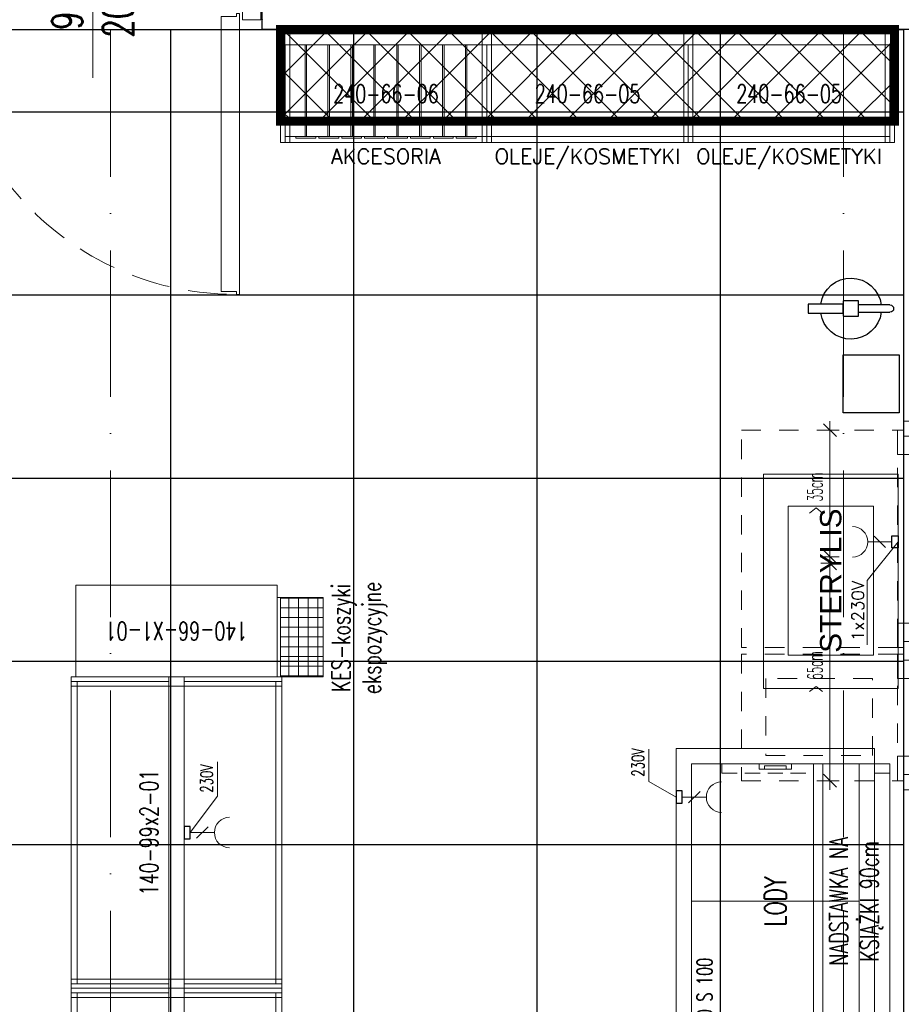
# Model space of a CAD drawing. Header units: millimetres. Extents: x -2074 to 12588, y -3630 to 101167.
# Tile 225 of 256: x 5900 to 6189, y -1975 to -1652. Entities that reach past the tile are written whole.
import ezdxf
from ezdxf.enums import TextEntityAlignment as Align

# ---------------------------------------------------------------- set-up
doc = ezdxf.new("R2010")
doc.units = ezdxf.units.MM
for name, pattern in [('ACAD_ISO10W100', [18, 12, -3, 0, -3]), ('DASH', [0.75, 0.5, -0.25]), ('DASHED', [19.05, 12.7, -6.35]), ('HIDDEN2', [6.175, 3.175, -3])]:
    doc.linetypes.add(name, pattern=pattern)
for name, color, linetype, lineweight in [('SelinAr_BUD_drzwi okna', 7, 'Continuous', 18), ('SelinAr_BUD_drzwi okna znaczniki', 7, 'Continuous', 18), ('SelinAr_BUD_osie', 8, 'ACAD_ISO10W100', 18), ('SelinAr_BUD_sufit_otoki sufitowe', 8, 'Continuous', 25), ('SelinAr_BUD_ściany', 7, 'Continuous', 25), ('SelinAr_WYP_chłodnictwo', 8, 'Continuous', 18), ('SelinAr_WYP_instalacje elektryczne', 8, 'Continuous', 18), ('SelinAr_WYP_meble', 8, 'Continuous', 18), ('SelinAr_WYP_ppoż', 1, 'Continuous', 25)]:
    doc.layers.add(name, color=color, linetype=linetype, lineweight=lineweight)
doc.layers.add('SelinAr_BUD_sufit', color=7, linetype='Continuous')
doc.styles.add('2', font='simplex.shx', dxfattribs={"width": 0.5})
doc.styles.add('Arch-Dim', font='romans.shx', dxfattribs={"width": 0.75})
doc.styles.add('JACEK_07', font='SIMPLEX.SHX', dxfattribs={"width": 0.7})
doc.styles.add('RomanS', font='romans.shx')
doc.styles.get("Standard").update_dxf_attribs({"font": 'arial.ttf'})

# ---------------------------------------------------------------- blocks, each defined once
blk = doc.blocks.new('*U391')
at = {"ltscale": 4}
blk.add_line((0, 50), (0, -1730), dxfattribs=at)
blk = doc.blocks.new('*U392')
at = {"ltscale": 4}
blk.add_line((0, 50), (0, -1730), dxfattribs=at)
blk = doc.blocks.new('*U324')
for p, q in [((0.5, 3), (0.5, -3)), ((7.5, 3), (0.5, 3)), ((6.5, -3), (6.5, 2)), ((6.5, 2), (7.5, 2)), ((7.5, 2), (7.5, 3)), ((103.5, 2), (103.5, 3)), ((103.5, 3), (110.5, 3)), ((103.5, 2), (104.5, 2)), ((104.5, 2), (104.5, -3)), ((110.5, 3), (110.5, -3)), ((0.5, -3), (6.5, -3)), ((102.5, -2), (97.5, -2)), ((97.5, -2), (97.5, -92)), ((102.5, -1), (102.5, -2)), ((103.5, -1), (102.5, -1)), ((103.5, -93), (103.5, -1)), ((110.5, -3), (104.5, -3)), ((102.5, -92), (97.5, -92)), ((102.5, -93), (102.5, -92)), ((103.5, -93), (102.5, -93))]:
    blk.add_line(p, q)
at = {"linetype": 'DASHED'}
blk.add_arc((102.5, 2), 95, 180, 270, dxfattribs=at)
for p in [(0, 3), (0, 0), (111, 3), (111, 0), (0, -3), (111, -3)]:
    blk.add_point(p)
at = {"layer": 'SelinAr_BUD_drzwi okna znaczniki'}
blk.add_line((55.5, -22.01), (55.5, 22.01), dxfattribs=at)
at = {"layer": 'SelinAr_BUD_drzwi okna znaczniki', "style": 'JACEK_07', "width": 0.7}
for s, p in [('200', (68.75, -8.88)), ('90', (52.09, -6.33))]:
    blk.add_text(s, height=10, rotation=90, dxfattribs=at).set_placement(p)
blk = doc.blocks.new('eweqweqw')
for p, q in [((19404.01, -26153.6), (19415.51, -26153.6)), ((19404.01, -26156.6), (19404.01, -26153.6)), ((19415.51, -26152.6), (19420.51, -26152.6)), ((19415.51, -26157.6), (19415.51, -26152.6)), ((19415.51, -26153.6), (19415.51, -26156.6)), ((19420.51, -26152.6), (19420.51, -26157.6)), ((19420.51, -26153.9), (19430.81, -26153.9)), ((19415.51, -26156.6), (19404.01, -26156.6)), ((19420.51, -26157.6), (19415.51, -26157.6)), ((19430.81, -26156.3), (19420.51, -26156.3))]:
    blk.add_line(p, q)
for centre, radius, start, end in [((19418.01, -26155.1), 10, 6.8921, 171.3731), ((19430.81, -26155.1), 1.2, 270, 90), ((19418.01, -26155.1), 10, 188.6269, 353.1079)]:
    blk.add_arc(centre, radius, start, end)
blk = doc.blocks.new('*U407')
for p, q in [((3.2, 32.11), (74, 32.11)), ((76.55, 32.11), (117.6, 32.11))]:
    blk.add_line(p, q)
at = {"linetype": 'HIDDEN2', "ltscale": 2}
for p, q in [((5, 0), (115.8, 0)), ((42.45, 2), (11, 2)), ((109.8, 2), (48.6, 2))]:
    blk.add_line(p, q, dxfattribs=at)
for points in [[(3, 10), (44.45, 10), (44.45, 61.1), (3, 61.1)], [(117.8, 10), (46.6, 10), (46.6, 61.1), (117.8, 61.1)], [(11.2, 18.2), (36.45, 18.2), (36.45, 53.1), (11.2, 53.1)]]:
    blk.add_lwpolyline(points, close=True, dxfattribs=at)
for points in [[(5.12, 34.23), (0.88, 29.99)], [(3, 35.11), (3, 29.11)], [(72.08, 29.99), (76.32, 34.23)], [(74.2, 29.11), (74.2, 35.11)], [(78.47, 34.23), (74.23, 29.99)], [(76.35, 35.11), (76.35, 29.11)], [(115.68, 29.99), (119.92, 34.23)], [(117.8, 29.11), (117.8, 35.11)], [(6, 32.11), (0, 32.11)], [(71.2, 32.11), (77.2, 32.11)], [(79.35, 32.11), (73.35, 32.11)], [(114.8, 32.11), (120.8, 32.11)], [(3, 8), (3, 10), (11, 10), (11, 2), (5, 2)], [(44.45, 8), (44.45, 10), (36.45, 10), (36.45, 2), (42.45, 2)], [(46.6, 8), (46.6, 10), (54.6, 10), (54.6, 2), (48.6, 2)], [(117.8, 8), (117.8, 10), (109.8, 10), (109.8, 2), (115.8, 2)]]:
    blk.add_lwpolyline(points)
for points in [[(5, 0), (0, 0), (0, 8), (5, 8)], [(42.45, 0), (48.6, 0), (48.6, 8), (42.45, 8)], [(115.8, 0), (120.8, 0), (120.8, 8), (115.8, 8)]]:
    blk.add_lwpolyline(points, close=True)
at = {"insert": (38.6, 37.01), "char_height": 5, "width": 15.9524, "attachment_point": 5, "style": '2'}
blk.add_mtext('\\A1;> 65cm', dxfattribs=at)
at = {"insert": (97.07, 37.01), "char_height": 5, "attachment_point": 5, "style": '2'}
blk.add_mtext('\\A1;> 35cm', dxfattribs=at)
at = {"insert": (9.52, -8.74), "char_height": 6, "attachment_point": 1, "style": 'Arch-Dim'}
blk.add_mtext_dynamic_manual_height_columns('{\\W2.549082; }OKIENKO SPRZEDAŻY \\P{\\W3.174082; }ZASTĘPCZEJ (POS)', width=101.3033, gutter_width=51.17, heights=[0], dxfattribs=at)
blk = doc.blocks.new('gn-230')
at = {"layer": 'SelinAr_WYP_instalacje elektryczne'}
for p, q in [((-4, 0), (-19.8, 0)), ((-15.65, -3.75), (-8.15, 3.75))]:
    blk.add_line(p, q, dxfattribs=at)
at = {"layer": 'SelinAr_WYP_instalacje elektryczne', "lineweight": 30}
blk.add_lwpolyline([(-4, -4), (0, -4), (0, 4), (-4, 4)], close=True, dxfattribs=at)
at = {"layer": 'SelinAr_WYP_instalacje elektryczne'}
blk.add_arc((-29.8, 0), 10, 270, 90, dxfattribs=at)
blk = doc.blocks.new('Sterylis_30.11')
for points in [[(70.18, 0), (0, 0), (0, 44), (70.18, 44)], [(10.92, 36), (59.68, 36), (59.68, 8), (10.92, 8)]]:
    blk.add_lwpolyline(points, close=True)
blk.add_lwpolyline([(48.01, 0), (35.4, 10.14), (14.24, 10.14)])
at = {"xscale": -0.5, "yscale": 0.5, "zscale": 0.5, "rotation": 89.9999999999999}
blk.add_blockref('gn-230', (48.01, 0), dxfattribs=at)
at = {"insert": (35.3, 22), "char_height": 7, "width": 48.7583, "attachment_point": 5}
blk.add_mtext('STERYLIS', dxfattribs=at)
at = {"insert": (35.29, 15.15), "char_height": 4, "width": 18.5239, "attachment_point": 3, "style": 'JACEK_07'}
blk.add_mtext('{\\W1;1x230V}', dxfattribs=at)
blk = doc.blocks.new('*U353')
blk.add_line((50, 60), (50, 5))
at = {"color": 1}
blk.add_lwpolyline([(84.12, 65), (89.27, 73.9), (99.84, 73.9)], dxfattribs=at)
blk.add_lwpolyline([(0, 65), (100, 65), (100, 0), (0, 0), (0, 65)])
for points in [[(5, 60), (95, 60), (95, 5), (5, 5)], [(5, 37.78), (6.76, 37.78), (6.76, 27.22), (5, 27.22)], [(5.59, 36.02), (6.76, 36.02), (6.76, 28.98), (5.59, 28.98)], [(95, 37.78), (93.24, 37.78), (93.24, 27.22), (95, 27.22)], [(94.41, 36.02), (93.24, 36.02), (93.24, 28.98), (94.41, 28.98)]]:
    blk.add_lwpolyline(points, close=True)
at = {"color": 253, "linetype": 'DASH', "ltscale": 10}
for points in [[(8, -5), (5, -5), (5, 50), (8, 50), (8, 20)], [(92, -5), (95, -5), (95, 50), (92, 50), (92, 20)]]:
    blk.add_lwpolyline(points, dxfattribs=at)
at = {"layer": 'SelinAr_WYP_meble'}
blk.add_lwpolyline([(5, 20), (95, 20), (95, -5), (5, -5), (5, 20)], dxfattribs=at)
for points in [[(5, 20), (95, 20), (95, 17), (5, 17)], [(5, 17), (95, 17), (95, 0), (5, 0)], [(5, 0), (8, 0), (8, -5), (5, -5)], [(95, 0), (92, 0), (92, -5), (95, -5)]]:
    blk.add_lwpolyline(points, close=True, dxfattribs=at)
at = {"color": 1, "xscale": 0.5, "yscale": 0.5, "zscale": 0.5, "rotation": 89.99999999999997}
blk.add_blockref('gn-230', (84.12, 65), dxfattribs=at)
at = {"color": 1, "insert": (90.81, 79.46), "char_height": 4, "width": 32.4538, "attachment_point": 1, "style": 'RomanS'}
blk.add_mtext('{\\W0.7;230V}', dxfattribs=at)
at = {"color": 7, "insert": (7.06, 58.17), "char_height": 5, "width": 296, "attachment_point": 1, "style": 'JACEK_07'}
blk.add_mtext('RIO S 100', dxfattribs=at)
at = {"color": 242, "attachment_point": 5, "style": 'JACEK_07'}
for s, insert, char_height, width in [('LODY', (50, 32.5), 7, 100), ('NADSTAWKA NA \\PKSIĄŻKI 90cm', (50, 6), 6, 90)]:
    blk.add_mtext(s, dxfattribs=dict(at, insert=insert, char_height=char_height, width=width))
blk = doc.blocks.new('*U206')
for points in [[(0, -2.5), (0, 34.5), (3, 34.5), (3, -2.5), (0, -2.5)], [(1.5, 32.5), (100.5, 32.5), (100.5, 2.5), (1.5, 2.5)], [(99, -2.5), (99, 34.5), (102, 34.5), (102, -2.5), (99, -2.5)], [(0, 2.5), (0, -34.5), (3, -34.5), (3, 2.5), (0, 2.5)], [(0, 2.5), (3, 2.5), (3, -2.5), (0, -2.5)], [(99, 2.5), (99, -34.5), (102, -34.5), (102, 2.5), (99, 2.5)], [(99, 2.5), (102, 2.5), (102, -2.5), (99, -2.5)], [(1.5, -2.5), (100.5, -2.5), (100.5, -32.5), (1.5, -32.5)]]:
    blk.add_lwpolyline(points, close=True)
for points in [[(1.5, 2.5), (100.5, 2.5), (100.5, 34.5), (1.5, 34.5), (1.5, 2.5)], [(1.5, -2.5), (100.5, -2.5), (100.5, -34.5), (1.5, -34.5), (1.5, -2.5)]]:
    blk.add_lwpolyline(points)
at = {"color": 1}
blk.add_lwpolyline([(51, -4.5), (62.94, -13.4), (74.22, -13.4)], dxfattribs=at)
at = {"color": 1, "xscale": 0.5, "yscale": 0.5, "zscale": 0.5, "rotation": 90}
blk.add_blockref('gn-230', (51, -2.5), dxfattribs=at)
at = {"color": 7, "insert": (51, 9), "char_height": 6, "width": 102, "attachment_point": 5, "style": 'JACEK_07'}
blk.add_mtext('140-99x2-01', dxfattribs=at)
at = {"color": 1, "insert": (64.05, -7.85), "char_height": 4, "width": 32.4538, "attachment_point": 1, "style": 'RomanS'}
blk.add_mtext('{\\W0.7;230V}', dxfattribs=at)
blk = doc.blocks.new('*U110')
for points in [[(-3, 33), (-3, -33), (-33, -33), (-33, 33)], [(-3, 34.5), (-3, -34.5), (0, -34.5), (0, 34.5)], [(0, -2.5), (-3, -2.5), (-3, 2.5), (0, 2.5)]]:
    blk.add_lwpolyline(points, close=True)
at = {"color": 7, "insert": (-18, 0), "char_height": 6, "width": 66, "attachment_point": 5, "rotation": 270, "style": 'JACEK_07'}
blk.add_mtext('140-66-X1-01', dxfattribs=at)
blk = doc.blocks.new('kes - koszyki ekspozycyjne')
h = blk.add_hatch()
h.set_pattern_fill('ANSI37', color=256, angle=45)
h.paths.add_polyline_path([(25462.34, 20696.84), (25462.34, 20682.84), (25488.34, 20682.84), (25488.34, 20696.84)])
for p, q in [((25462.34, 20697.84), (25488.34, 20697.84)), ((25462.34, 20696.84), (25488.34, 20696.84)), ((25462.34, 20696.84), (25488.34, 20696.84))]:
    blk.add_line(p, q)
blk.add_lwpolyline([(25462.34, 20697.84), (25462.34, 20682.84), (25488.34, 20682.84), (25488.34, 20697.84)], close=True)
at = {"color": 7, "insert": (25475.07, 20670.98), "char_height": 6, "width": 88, "attachment_point": 5, "style": 'JACEK_07'}
blk.add_mtext('KES-koszyki \\Pekspozycyjne', dxfattribs=at)
blk = doc.blocks.new('*U354')
blk.add_blockref('kes - koszyki ekspozycyjne', (-25462.34, -20697.84))
blk = doc.blocks.new('*U366')
for points in [[(0, -2.5), (0, 34.5), (3, 34.5), (3, -2.5), (0, -2.5)], [(1.5, 32.5), (67.5, 32.5), (67.5, 2.5), (1.5, 2.5)], [(66, -2.5), (66, 34.5), (69, 34.5), (69, -2.5), (66, -2.5)], [(0, 2.5), (0, -34.5), (3, -34.5), (3, 2.5), (0, 2.5)], [(0, 2.5), (3, 2.5), (3, -2.5), (0, -2.5)], [(66, 2.5), (66, -34.5), (69, -34.5), (69, 2.5), (66, 2.5)], [(69, 2.5), (66, 2.5), (66, -2.5), (69, -2.5)], [(1.5, -2.5), (67.5, -2.5), (67.5, -32.5), (1.5, -32.5)]]:
    blk.add_lwpolyline(points, close=True)
for points in [[(1.5, 2.5), (67.5, 2.5), (67.5, 34.5), (1.5, 34.5), (1.5, 2.5)], [(1.5, -2.5), (67.5, -2.5), (67.5, -34.5), (1.5, -34.5), (1.5, -2.5)]]:
    blk.add_lwpolyline(points)
at = {"color": 7, "insert": (34.5, 9), "char_height": 6, "width": 69, "attachment_point": 5, "style": 'JACEK_07'}
blk.add_mtext('140-66x2-01', dxfattribs=at)
blk = doc.blocks.new('240-66-06')
for points in [[(64.5, 5), (64.5, -32), (67.5, -32), (67.5, 5), (64.5, 5)], [(64.5, 5), (67.5, 5), (67.5, 0), (64.5, 0)], [(66, 0), (0, 0), (0, -30), (66, -30)], [(3.5, -30.5), (10, -30.5), (10, -30), (3.5, -30)], [(11, -30.5), (17.5, -30.5), (17.5, -30), (11, -30)], [(18.5, -30.5), (25, -30.5), (25, -30), (18.5, -30)], [(26, -30.5), (32.5, -30.5), (32.5, -30), (26, -30)], [(33.5, -30.5), (40, -30.5), (40, -30), (33.5, -30)], [(41, -30.5), (47.5, -30.5), (47.5, -30), (41, -30)], [(48.5, -30.5), (55, -30.5), (55, -30), (48.5, -30)], [(56, -30.5), (62.5, -30.5), (62.5, -30), (56, -30)]]:
    blk.add_lwpolyline(points, close=True)
for points in [[(0, 0), (66, 0), (66, -32), (0, -32), (0, 0)], [(0, 0), (66, 0), (66, -32), (0, -32), (0, 0)], [(6.5, 0), (6.5, -30), (7, -30), (7, 0)], [(14, 0), (14, -30), (14.5, -30), (14.5, 0)], [(21.5, 0), (21.5, -30), (22, -30), (22, 0)], [(29, 0), (29, -30), (29.5, -30), (29.5, 0)], [(36.5, 0), (36.5, -30), (37, -30), (37, 0)], [(44, 0), (44, -30), (44.5, -30), (44.5, 0)], [(51.5, 0), (51.5, -30), (52, -30), (52, 0)], [(59, 0), (59, -30), (59.5, -30), (59.5, 0)]]:
    blk.add_lwpolyline(points)
at = {"color": 7, "insert": (33, -16), "char_height": 6, "width": 66, "attachment_point": 5, "style": 'JACEK_07'}
blk.add_mtext('240-66-06', dxfattribs=at)
at = {"style": 'RomanS'}
blk.add_attdef('KATEGORIA', text='', height=5, dxfattribs=at).set_placement((33, -34), align=Align.TOP_CENTER)
blk = doc.blocks.new('*U132')
blk.add_lwpolyline([(-1.5, 0), (-1.5, -37), (1.5, -37), (1.5, 0), (-1.5, 0), (-1.5, -5), (1.5, -5)])
ref = blk.add_blockref('240-66-06', (0, -5))
ref.add_attrib('KATEGORIA', 'AKCESORIA', dxfattribs={"color": 7, "height": 5, "style": 'RomanS'}).set_placement((33, -39), align=Align.TOP_CENTER)
blk = doc.blocks.new('240-66-05')
for points in [[(64.5, 5), (64.5, -32), (67.5, -32), (67.5, 5), (64.5, 5)], [(67.5, 5), (64.5, 5), (64.5, 0), (67.5, 0)], [(66, 0), (0, 0), (0, -30), (66, -30)]]:
    blk.add_lwpolyline(points, close=True)
blk.add_lwpolyline([(0, 0), (66, 0), (66, -32), (0, -32), (0, 0)])
blk.add_lwpolyline([(0, 0), (66, 0), (66, -32), (0, -32), (0, 0)])
at = {"color": 7, "insert": (33, -16), "char_height": 6, "width": 66, "attachment_point": 5, "style": 'JACEK_07'}
blk.add_mtext('240-66-05', dxfattribs=at)
at = {"style": 'RomanS'}
blk.add_attdef('KATEGORIA', text='', height=5, dxfattribs=at).set_placement((33, -34), align=Align.TOP_CENTER)
blk = doc.blocks.new('*U133')
blk.add_lwpolyline([(-1.5, 0), (-1.5, -37), (1.5, -37), (1.5, 0), (-1.5, 0), (-1.5, -5), (1.5, -5)])
ref = blk.add_blockref('240-66-05', (0, -5))
ref.add_attrib('KATEGORIA', 'OLEJE/KOSMETYKI', dxfattribs={"color": 7, "height": 5, "style": 'RomanS'}).set_placement((33, -39), align=Align.TOP_CENTER)
blk = doc.blocks.new('ewerwerwerwe')
at = {"layer": 'SelinAr_BUD_ściany'}
blk.add_lwpolyline([(3197.36, 1344.74), (2979.36, 1344.74), (2979.36, 1357.24), (3042.16, 1357.24), (3042.16, 1402.24), (3052.16, 1402.24), (3052.16, 1357.24), (3157.16, 1357.24), (3157.16, 1620.24)], dxfattribs=at)
blk.add_lwpolyline([(3187.86, 1219.24), (3169.56, 1219.24), (3169.56, 1238.24), (3187.86, 1238.24)], close=True, dxfattribs=at)
at = {"layer": 'SelinAr_BUD_drzwi okna'}
blk.add_blockref('*U324', (2868.36, 1350.99), dxfattribs=at)
at = {"layer": 'SelinAr_BUD_drzwi okna', "rotation": 90}
blk.add_blockref('*U407', (3197.36, 1095.74), dxfattribs=at)
at = {"layer": 'SelinAr_BUD_osie'}
for name, p in [('*U391', (2929.66, 2159.74)), ('*U392', (3169.66, 2159.74))]:
    blk.add_blockref(name, p, dxfattribs=at)
at = {"layer": 'SelinAr_WYP_chłodnictwo', "rotation": 90}
blk.add_blockref('*U353', (3179.86, 1009.24), dxfattribs=at)
at = {"layer": 'SelinAr_WYP_instalacje elektryczne', "rotation": 90}
blk.add_blockref('Sterylis_30.11', (3187.53, 1128.95), dxfattribs=at)
at = {"layer": 'SelinAr_WYP_meble'}
for name, p in [('*U132', (2986.86, 1344.74)), ('*U133', (3052.86, 1344.74)), ('*U133', (3118.86, 1344.74))]:
    blk.add_blockref(name, p, dxfattribs=at)
for name, p, rotation in [('*U354', (2984.26, 1132.74), 90), ('*U110', (2951.26, 1129.74), 270), ('*U206', (2951.26, 1030.74), 90), ('*U366', (2951.26, 961.74), 90)]:
    blk.add_blockref(name, p, dxfattribs=dict(at, rotation=rotation))
at = {"layer": 'SelinAr_WYP_ppoż', "xscale": -1, "rotation": 180}
blk.add_blockref('eweqweqw', (-16245.91, -24901.74), dxfattribs=at)
blk = doc.blocks.new('dsfsfsdf')
at = {"layer": 'SelinAr_BUD_sufit'}
blk.add_lwpolyline([(2982.16, -1655.26), (4189.36, -1655.26), (4189.36, -2462.26), (3565.36, -2462.26), (3565.36, -2445.76), (2982.16, -2445.76)], close=True, dxfattribs=at)
for points in [[(3949.36, -2462.26), (3949.36, -1655.26)], [(4009.36, -2462.26), (4009.36, -1655.26)], [(4069.36, -2462.26), (4069.36, -1655.26)], [(4129.36, -2462.26), (4129.36, -1655.26)], [(4189.36, -1682.26), (2982.16, -1682.26)], [(4189.36, -1742.26), (2982.16, -1742.26)], [(4189.36, -1802.26), (2982.16, -1802.26)], [(4189.36, -1862.26), (2982.16, -1862.26)], [(4189.36, -1922.26), (2982.16, -1922.26)]]:
    blk.add_lwpolyline(points, dxfattribs=at)

msp = doc.modelspace()

# ---------------------------------------------------------------- block references
msp.add_blockref('ewerwerwerwe', (3000, -3000))

# ---------------------------------------------------------------- next in the draw order: hatches: boundary and pattern name
at = {"layer": 'SelinAr_BUD_sufit_otoki sufitowe', "linetype": 'DASH', "ltscale": 7}
h = msp.add_hatch(dxfattribs=at)
h.set_pattern_fill('ANSI37', color=62, scale=3)
h.set_pattern_definition([(45, (-681.031, -228.148), (-6.735192, 6.735192), []), (135, (-681.031, -228.148), (-6.735192, -6.735192), [])])
h.paths.add_polyline_path([(5985.357, -1685.259), (6186.357, -1685.259), (6186.357, -1655.259), (5985.357, -1655.259)])

# ---------------------------------------------------------------- next in the draw order: linework, layer by layer
at = {"layer": 'SelinAr_BUD_sufit_otoki sufitowe', "color": 62, "linetype": 'DASH', "ltscale": 20, "const_width": 3}
msp.add_lwpolyline([(5985.357, -1655.259), (6186.357, -1655.259), (6186.357, -1685.259), (5985.357, -1685.259)], close=True, dxfattribs=at)

# ---------------------------------------------------------------- next in the draw order: block references
at = {"layer": 'SelinAr_BUD_sufit'}
msp.add_blockref('dsfsfsdf', (2000, 0), dxfattribs=at)

doc.saveas('drawing.dxf')
